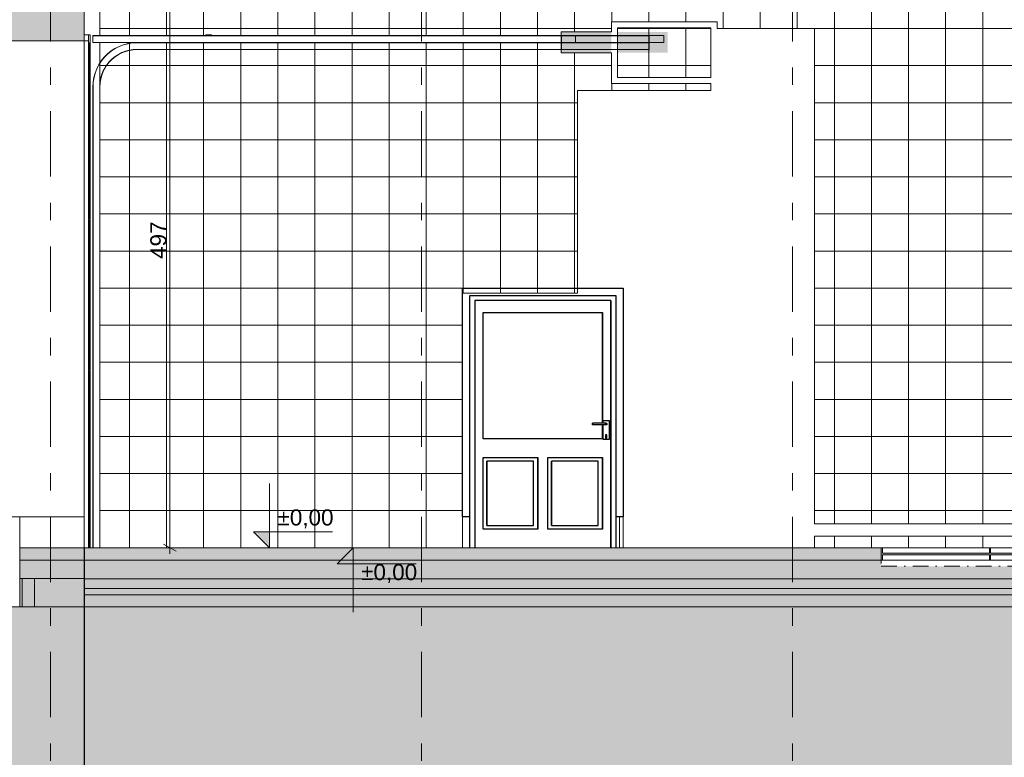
# Model space of a CAD drawing. Header units: centimetres. Extents: x -396 to 14490, y -515 to 1122.
# Tile 55 of 73: x 10603 to 11399, y -148 to 449. Entities that reach past the tile are written whole.
import ezdxf
from ezdxf.enums import TextEntityAlignment as Align

# ---------------------------------------------------------------- set-up
doc = ezdxf.new("R2010")
doc.units = ezdxf.units.CM
doc.header["$MEASUREMENT"] = 0
for name, pattern in [('DASHDOT', [25.4, 12.7, -6.35, 0, -6.35]), ('Przerywana (2)', [48, 24, -24]), ('Przerywana podwójnie', [109.361107, 52.916665, -21.166666, 14.111111, -21.166666]), ('Wipeout_Contour', [100, 0, -100])]:
    doc.linetypes.add(name, pattern=pattern)
for name, color, linetype, lineweight in [('0_Nr_pióra__11', 7, 'Continuous', 0), ('0_Nr_pióra__12', 7, 'Continuous', 13), ('0_Nr_pióra__13', 7, 'Continuous', 25), ('0_Nr_pióra__21', 7, 'Continuous', 20), ('0_Nr_pióra__23', 7, 'Continuous', 20), ('0_Nr_pióra__93', 9, 'Continuous', 20), ('131-Z Drogi_Nr_pióra__29', 7, 'Continuous', 20), ('299-A Wymiary Opisy_Nr_pióra__11', 7, 'Continuous', 0), ('320 - W Umeblowanie_Nr_pióra__4', 7, 'Continuous', 20), ('410-K Osie główne_Nr_pióra__11', 7, 'Continuous', 0), ('420-K Ściany_Nr_pióra__13', 7, 'Continuous', 25), ('420-K Ściany_Nr_pióra__27', 7, 'Continuous', 20), ('420-K Ściany_Nr_pióra__47', 7, 'Continuous', 20), ('420-K Ściany_Nr_pióra__7', 7, 'Continuous', 20), ('450-K Belki_Nr_pióra__19', 255, 'Continuous', 30), ('460 - Stropy_Nr_pióra__11', 7, 'Continuous', 0), ('460 - Stropy_Nr_pióra__29', 7, 'Continuous', 20), ('460 - Stropy_Nr_pióra__69', 7, 'Continuous', 20), ('460 - Stropy_Nr_pióra__9', 7, 'Continuous', 20), ('Nowe_199-Z Wymiary i opisy_Nr_pióra__135', 5, 'Continuous', 20), ('Nowe_Drzwi Archicad_Nr_pióra__135', 5, 'Continuous', 13), ('Rozbiórka_Drzwi Archicad_Nr_pióra__135', 5, 'Continuous', 25)]:
    doc.layers.add(name, color=color, linetype=linetype, lineweight=lineweight)
for name, color, linetype, lineweight, true_color in [('0_Nr_pióra__83', 7, 'Continuous', 20, 0xe4d7b4), ('420-K Ściany_Nr_pióra__87', 7, 'Continuous', 20, 0xbfe1b7), ('460 - Stropy_Nr_pióra__49', 7, 'Continuous', 20, 0xcfd8da)]:
    doc.layers.add(name, color=color, linetype=linetype, lineweight=lineweight, true_color=true_color)
for name, color, linetype in [('131-Z Drogi', 7, 'Continuous'), ('299-A Wymiary Opisy', 7, 'Continuous'), ('320 - W Umeblowanie', 7, 'Continuous'), ('410-K Osie główne', 7, 'Continuous'), ('420-K Ściany', 7, 'Continuous'), ('460 - Stropy', 7, 'Continuous'), ('Nowe_Drzwi Archicad', 7, 'Continuous'), ('Rozbiórka_Drzwi Archicad', 7, 'Continuous')]:
    doc.layers.add(name, color=color, linetype=linetype)
doc.styles.add('STYL_AUTOMATYCZNY_1', font='arial.ttf')
doc.styles.add('STYL_AUTOMATYCZNY_2', font='arial.ttf')
doc.dimstyles.new('STYL_AUTOMATYCZNY__2', dxfattribs={"dimtxt": 13, "dimasz": 7.6, "dimexe": 0.18, "dimexo": 0.0625, "dimgap": 0, "dimtad": 1, "dimdec": 0, "dimzin": 0, "dimdsep": 46, "dimtxsty": 'STYL_AUTOMATYCZNY_1', "dimblk": 'ARROWHEAD_2', "dimblk1": 'ARROWHEAD_2', "dimblk2": 'ARROWHEAD_2', "dimcen": 0.09, "dimclrd": 7, "dimclre": 7, "dimclrt": 7, "dimadec": 0, "dimazin": 0, "dimtfac": 1, "dimtdec": 4, "dimtmove": 0, "dimatfit": 3, "dimfxl": 0, "dimtolj": 1, "dimtzin": 0, "dimarcsym": 0})
doc.dimstyles.new('STYL_AUTOMATYCZNY__3', dxfattribs={"dimtxt": 0.18, "dimasz": 14.592, "dimexe": 0.18, "dimexo": 0.0625, "dimgap": 0, "dimtad": 0, "dimtih": 1, "dimtoh": 1, "dimdec": 4, "dimzin": 0, "dimdsep": 46, "dimcen": 0.09, "dimadec": 0, "dimazin": 0, "dimtfac": 1, "dimtdec": 4, "dimtmove": 0, "dimatfit": 3, "dimldrblk": 'ARROWHEAD_5', "dimfxl": 0, "dimtolj": 1, "dimtzin": 0, "dimarcsym": 0})
pattern_1 = [(0, (13661.33, 21.874), (0, 30), []), (90, (13661.33, 21.874), (-30, 0), [])]

# ---------------------------------------------------------------- blocks, each defined once
blk = doc.blocks.new('ElemPrzekroju_95_2', base_point=(13661.33, 21.87))
at = {"layer": '420-K Ściany', "linetype": 'Continuous', "lineweight": 0, "true_color": 0x000000}
blk.add_hatch(color=18, dxfattribs=at).paths.add_polyline_path([(10591.68, 491.87), (10591.68, 431.87), (10654.68, 431.87), (10654.68, 491.87)])
at = {"layer": '420-K Ściany_Nr_pióra__27', "color": 7, "linetype": 'Continuous', "lineweight": 20}
for p, q in [((10591.68, 491.87), (10591.68, 431.87)), ((10592.13, 491.87), (10591.68, 491.87))]:
    blk.add_line(p, q, dxfattribs=at)
at = {"layer": '420-K Ściany_Nr_pióra__27', "color": 7, "linetype": 'Continuous', "lineweight": 20, "flags": 128}
blk.add_lwpolyline([(10654.68, 491.87), (10654.68, 436.87), (10654.68, 431.87)], dxfattribs=at)
blk = doc.blocks.new('ElemPrzekroju_97_2', base_point=(13661.33, 21.87))
at = {"layer": '420-K Ściany', "linetype": 'Continuous', "lineweight": 0, "true_color": 0x000000}
for points in [[(10602.63, -3.13), (10602.63, -138.13), (10604.63, -138.13), (10604.63, -3.13)], [(10614.63, -3.13), (10604.63, -3.13), (10604.63, -138.13), (10614.63, -138.13)], [(10614.68, -3.13), (10614.63, -3.13), (10614.63, -138.13), (10614.68, -138.13), (10614.68, -3.18)], [(10654.68, -3.18), (10614.68, -3.18), (10614.68, -138.13), (10654.68, -138.13)]]:
    blk.add_hatch(color=18, dxfattribs=at).paths.add_polyline_path(points)
at = {"layer": '420-K Ściany_Nr_pióra__27', "color": 7, "linetype": 'Przerywana (2)', "lineweight": 20}
blk.add_line((10614.63, -3.13), (10614.63, -138.13), dxfattribs=at)
at = {"layer": '420-K Ściany_Nr_pióra__27', "color": 7, "linetype": 'Continuous', "lineweight": 20}
for p, q in [((10654.68, -31.18), (10654.68, -138.13)), ((10654.68, -138.13), (10614.68, -138.13))]:
    blk.add_line(p, q, dxfattribs=at)
at = {"layer": '420-K Ściany_Nr_pióra__27', "color": 7, "linetype": 'Continuous', "lineweight": 20, "flags": 128}
blk.add_lwpolyline([(10654.68, -3.18), (10654.68, -11.18), (10654.68, -16.18), (10654.68, -31.18)], dxfattribs=at)
at = {"layer": '420-K Ściany_Nr_pióra__47', "color": 7, "linetype": 'Continuous', "lineweight": 20}
for p, q in [((10604.63, -3.13), (10604.63, -138.13)), ((10602.63, -78.13), (10602.63, -138.13))]:
    blk.add_line(p, q, dxfattribs=at)
at = {"layer": '420-K Ściany_Nr_pióra__47', "color": 7, "linetype": 'Continuous', "lineweight": 20, "flags": 128}
blk.add_lwpolyline([(10614.63, -138.13), (10604.63, -138.13), (10602.63, -138.13)], dxfattribs=at)
at = {"layer": '420-K Ściany_Nr_pióra__7', "color": 7, "linetype": 'Continuous', "lineweight": 20}
blk.add_line((10614.68, -138.13), (10614.63, -138.13), dxfattribs=at)
at = {"layer": '420-K Ściany_Nr_pióra__7', "color": 7, "linetype": 'Continuous', "lineweight": 20, "flags": 128}
blk.add_lwpolyline([(10614.68, -3.13), (10614.68, -3.18), (10614.68, -138.13)], dxfattribs=at)
blk = doc.blocks.new('ElemPrzekroju_98_2', base_point=(13661.33, 21.87))
at = {"layer": '420-K Ściany_Nr_pióra__87', "color": 9, "linetype": 'Continuous', "lineweight": 20, "true_color": 0xbfe1b7}
blk.add_line((10947.12, -138.13), (10654.68, -138.13), dxfattribs=at)
blk = doc.blocks.new('ElemPrzekroju_100_2', base_point=(13661.33, 21.87))
at = {"layer": '0_Nr_pióra__23', "color": 7, "linetype": 'Continuous', "lineweight": 20, "flags": 128}
blk.add_lwpolyline([(10602.63, -3.13), (10604.63, -3.13), (10614.63, -3.13), (10614.68, -3.13), (10654.68, -3.13)], dxfattribs=at)
at = {"layer": '0_Nr_pióra__83', "color": 254, "linetype": 'Continuous', "lineweight": 20, "true_color": 0xe4d7b4}
blk.add_line((10602.63, 21.87), (10602.63, 46.87), dxfattribs=at)
blk = doc.blocks.new('ElemPrzekroju_101_2', base_point=(13661.33, 21.87))
at = {"layer": '131-Z Drogi_Nr_pióra__29', "color": 7, "linetype": 'Continuous', "lineweight": 20, "flags": 128}
blk.add_lwpolyline([(10602.63, 21.87), (10602.63, 11.87), (10602.63, 11.82), (10602.63, -3.13), (10602.63, -78.13)], dxfattribs=at)
blk = doc.blocks.new('ElemPrzekroju_102_2', base_point=(13661.33, 21.87))
at = {"layer": '460 - Stropy', "linetype": 'Continuous', "lineweight": 0, "true_color": 0x000000}
for points in [[(10602.63, 21.87), (10602.63, 11.87), (11299.24, 11.87), (11299.24, 21.87)], [(11299.24, 11.87), (10602.63, 11.87), (10602.63, 11.82), (11299.24, 11.82)], [(10602.63, -3.13), (10614.68, -3.13), (10614.68, -3.18), (10654.68, -3.18), (13601.85, -3.18), (13641.85, -3.18), (13641.85, -3.13), (13653.9, -3.13), (13653.9, 11.82), (13399.24, 11.82), (13399.24, 6.87), (11299.24, 6.87), (11299.24, 11.82), (10602.63, 11.82)], [(10654.68, -11.18), (13601.85, -11.18), (13601.85, -3.18), (10654.68, -3.18)], [(10654.68, -16.18), (13601.85, -16.18), (13601.85, -11.18), (10654.68, -11.18)], [(10654.68, -31.18), (13601.85, -31.18), (13601.85, -16.18), (10654.68, -16.18)]]:
    blk.add_hatch(color=18, dxfattribs=at).paths.add_polyline_path(points)
at = {"layer": '460 - Stropy_Nr_pióra__29', "color": 7, "linetype": 'Przerywana (2)', "lineweight": 20}
blk.add_line((11299.24, 11.87), (10602.63, 11.87), dxfattribs=at)
at = {"layer": '460 - Stropy_Nr_pióra__29', "color": 7, "linetype": 'Continuous', "lineweight": 20}
blk.add_line((13601.85, -3.18), (10654.68, -3.18), dxfattribs=at)
at = {"layer": '460 - Stropy_Nr_pióra__49', "color": 254, "linetype": 'Continuous', "lineweight": 20, "true_color": 0xcfd8da}
blk.add_line((13601.85, -31.18), (10654.68, -31.18), dxfattribs=at)
at = {"layer": '460 - Stropy_Nr_pióra__69', "color": 7, "linetype": 'Continuous', "lineweight": 20}
for p, q in [((10659.18, 21.87), (10602.63, 21.87)), ((11299.24, 21.87), (10659.19, 21.87)), ((13601.85, -11.18), (10654.68, -11.18)), ((13601.85, -16.18), (10654.68, -16.18))]:
    blk.add_line(p, q, dxfattribs=at)
at = {"layer": '460 - Stropy_Nr_pióra__9', "color": 7, "linetype": 'Continuous', "lineweight": 20}
blk.add_line((11299.24, 11.82), (10602.63, 11.82), dxfattribs=at)
blk = doc.blocks.new('ElemPrzekroju_159_2', base_point=(13661.33, 21.87))
at = {"layer": '0_Nr_pióra__23', "color": 7, "linetype": 'Continuous', "lineweight": 20}
blk.add_line((10654.68, 431.87), (10591.68, 431.87), dxfattribs=at)
at = {"layer": '0_Nr_pióra__83', "color": 254, "linetype": 'Continuous', "lineweight": 20, "true_color": 0xe4d7b4}
for p, q in [((10591.68, 46.87), (10591.68, 431.87)), ((10602.63, 46.87), (10591.68, 46.87)), ((10654.68, 46.87), (10602.63, 46.87))]:
    blk.add_line(p, q, dxfattribs=at)
blk = doc.blocks.new('ElemPrzekroju_160_2', base_point=(13661.33, 21.87))
at = {"layer": '0_Nr_pióra__11', "color": 7, "linetype": 'DASHDOT', "lineweight": 0}
blk.add_line((11299.24, 6.87), (13399.24, 6.87), dxfattribs=at)
at = {"layer": '0_Nr_pióra__11', "color": 7, "linetype": 'DASHDOT', "lineweight": 0, "flags": 128}
blk.add_lwpolyline([(11299.24, 21.87), (11299.24, 11.87), (11299.24, 11.82), (11299.24, 6.87)], dxfattribs=at)
blk = doc.blocks.new('ElemPrzekroju_161_2', base_point=(13661.33, 21.87))
at = {"layer": '460 - Stropy', "linetype": 'Continuous', "lineweight": 0, "true_color": 0x000000}
for points in [[(11300.24, 11.87), (11300.24, 21.87), (11299.24, 21.87), (11299.24, 11.87)], [(11386.7, 16.24), (11386.7, 17.51), (11300.24, 17.51), (11300.24, 16.24)], [(11386.7, 11.87), (11387.7, 11.87), (11387.7, 21.87), (11386.7, 21.87)], [(11474.15, 16.24), (11474.15, 17.51), (11387.7, 17.51), (11387.7, 16.24)]]:
    blk.add_hatch(color=18, dxfattribs=at).paths.add_polyline_path(points)
at = {"layer": '460 - Stropy_Nr_pióra__11', "color": 7, "linetype": 'Continuous', "lineweight": 0}
for p, q in [((11300.24, 21.87), (11299.24, 21.87)), ((11300.24, 21.87), (11386.7, 21.87)), ((11300.24, 21.87), (11300.24, 17.51)), ((11386.7, 17.51), (11300.24, 17.51)), ((11300.24, 16.24), (11300.24, 11.87)), ((11386.7, 16.24), (11300.24, 16.24)), ((11386.7, 21.87), (11386.7, 17.51)), ((11387.7, 21.87), (11386.7, 21.87)), ((11386.7, 16.24), (11386.7, 11.87)), ((11387.7, 21.87), (11474.15, 21.87)), ((11387.7, 21.87), (11387.7, 17.51)), ((11474.15, 17.51), (11387.7, 17.51)), ((11387.7, 16.24), (11387.7, 11.87)), ((11474.15, 16.24), (11387.7, 16.24)), ((11300.24, 11.87), (11299.24, 11.87)), ((11300.24, 11.87), (11386.7, 11.87)), ((11387.7, 11.87), (11386.7, 11.87)), ((11387.7, 11.87), (11474.15, 11.87))]:
    blk.add_line(p, q, dxfattribs=at)
blk = doc.blocks.new('ElemPrzekroju_185_2', base_point=(13661.33, 21.87))
at = {"layer": '420-K Ściany_Nr_pióra__87', "color": 9, "linetype": 'Continuous', "lineweight": 20, "true_color": 0xbfe1b7}
blk.add_line((13601.85, -138.13), (11351.56, -138.13), dxfattribs=at)
blk = doc.blocks.new('ElemPrzekroju_186_2', base_point=(13661.33, 21.87))
at = {"layer": '420-K Ściany_Nr_pióra__87', "color": 9, "linetype": 'Continuous', "lineweight": 20, "true_color": 0xbfe1b7}
blk.add_line((11351.56, -138.13), (10947.12, -138.13), dxfattribs=at)
blk = doc.blocks.new('ElemPrzekroju_187_2', base_point=(13661.33, 21.87))
at = {"layer": '0_Nr_pióra__83', "color": 254, "linetype": 'Continuous', "lineweight": 20, "true_color": 0xe4d7b4}
for p, q in [((10960.63, 21.87), (10960.63, 46.87)), ((11090.59, 21.87), (11090.59, 46.87)), ((11090.63, 46.87), (11090.63, 21.87))]:
    blk.add_line(p, q, dxfattribs=at)
blk = doc.blocks.new('ElemPrzekroju_231_2', base_point=(13661.33, 21.87))
at = {"layer": '420-K Ściany_Nr_pióra__13', "color": 7, "linetype": 'Continuous', "lineweight": 25}
for p, q in [((10485.5, 46.87), (10488.34, 46.87)), ((10481.5, -138.13), (10602.63, -138.13))]:
    blk.add_line(p, q, dxfattribs=at)
blk = doc.blocks.new('ElemPrzekroju_249_2', base_point=(13661.33, 21.87))
at = {"layer": 'Nowe_Drzwi Archicad_Nr_pióra__135', "linetype": 'Continuous', "lineweight": 0, "true_color": 0x00003f}
for points in [[(10659.19, 425.53), (10659.18, 425.53), (10659.18, 291.82), (10659.19, 291.82)], [(10659.19, 287.28), (10659.19, 291.82), (10659.18, 291.82), (10659.18, 287.28)], [(10659.19, 286.77), (10659.18, 286.77), (10659.18, 281.73), (10659.19, 281.73)], [(10659.19, 281.73), (10659.18, 281.73), (10659.18, 170.22), (10659.19, 170.22)], [(10659.19, 165.68), (10659.19, 170.22), (10659.18, 170.22), (10659.18, 165.68)], [(10659.19, 165.17), (10659.18, 165.17), (10659.18, 160.63), (10659.19, 160.63)], [(10659.19, 160.63), (10659.18, 160.63), (10659.18, 26.92), (10659.19, 26.92)], [(10659.19, 21.87), (10659.19, 26.92), (10659.18, 26.92), (10659.18, 21.87)]]:
    blk.add_hatch(color=178, dxfattribs=at).paths.add_polyline_path(points)
at = {"layer": 'Nowe_Drzwi Archicad_Nr_pióra__135', "color": 5, "linetype": 'Continuous', "lineweight": 20}
for p, q in [((10690.06, 429.79), (10693.75, 430.37)), ((10690.09, 429.63), (10693.76, 430.21)), ((10693.75, 430.37), (10697.64, 430.57)), ((10693.76, 430.21), (10697.65, 430.42)), ((10753.23, 436.67), (10753.23, 436.87)), ((10753.23, 436.87), (10757.73, 436.87)), ((10753.23, 436.27), (10753.23, 436.67)), ((10753.23, 436.67), (10757.73, 436.67)), ((10757.73, 436.67), (10757.73, 436.87)), ((10757.73, 436.27), (10757.73, 436.67)), ((11123.48, 436.27), (11123.48, 430.57)), ((10659.18, 425.53), (10659.18, 425.53)), ((10659.19, 425.53), (10659.19, 425.53)), ((10673.6, 421.4), (10676.5, 423.75)), ((10673.7, 421.28), (10676.59, 423.62)), ((10676.5, 423.75), (10679.63, 425.78)), ((10676.59, 423.62), (10679.71, 425.65)), ((10679.63, 425.78), (10682.96, 427.48)), ((10679.71, 425.65), (10683.03, 427.33)), ((10682.41, 420.98), (10685.22, 422.41)), ((10682.49, 420.84), (10685.28, 422.27)), ((10682.96, 427.48), (10686.45, 428.82)), ((10683.03, 427.33), (10686.5, 428.67)), ((10685.22, 422.41), (10688.16, 423.54)), ((10685.28, 422.27), (10688.21, 423.39)), ((10686.45, 428.82), (10690.06, 429.79)), ((10686.5, 428.67), (10690.09, 429.63)), ((10688.16, 423.54), (10691.21, 424.36)), ((10688.21, 423.39), (10691.25, 424.2)), ((10691.21, 424.36), (10694.33, 424.85)), ((10691.25, 424.2), (10694.34, 424.69)), ((10694.33, 424.85), (10697.79, 425.03)), ((10694.34, 424.69), (10697.79, 424.87)), ((10697.79, 425.03), (11111.48, 425.03)), ((10697.79, 424.87), (11111.48, 424.87)), ((11111.48, 425.03), (11111.48, 424.87)), ((10666.57, 412.72), (10668.6, 415.85)), ((10666.71, 412.64), (10668.73, 415.76)), ((10668.6, 415.85), (10670.96, 418.76)), ((10668.73, 415.76), (10671.07, 418.65)), ((10670.96, 418.76), (10673.6, 421.4)), ((10671.07, 418.65), (10673.7, 421.28)), ((10673.09, 412.59), (10675.08, 415.04)), ((10673.22, 412.5), (10675.2, 414.94)), ((10675.08, 415.04), (10677.31, 417.27)), ((10675.2, 414.94), (10677.42, 417.16)), ((10677.31, 417.27), (10679.76, 419.26)), ((10677.42, 417.16), (10679.86, 419.13)), ((10679.76, 419.26), (10682.41, 420.98)), ((10679.86, 419.13), (10682.49, 420.84)), ((10663.53, 405.9), (10664.87, 409.39)), ((10663.69, 405.85), (10665.02, 409.33)), ((10664.87, 409.39), (10666.57, 412.72)), ((10665.02, 409.33), (10666.71, 412.64)), ((10668.81, 404.19), (10669.94, 407.13)), ((10668.96, 404.14), (10670.09, 407.07)), ((10669.94, 407.13), (10671.37, 409.95)), ((10670.09, 407.07), (10671.51, 409.87)), ((10671.37, 409.95), (10673.09, 412.59)), ((10671.51, 409.87), (10673.22, 412.5)), ((10661.78, 394.71), (10661.98, 398.6)), ((10661.94, 394.7), (10662.14, 398.59)), ((10661.98, 398.6), (10662.57, 402.29)), ((10662.14, 398.59), (10662.72, 402.26)), ((10662.57, 402.29), (10663.53, 405.9)), ((10662.72, 402.26), (10663.69, 405.85)), ((10667.5, 398.02), (10668, 401.14)), ((10667.66, 398.01), (10668.15, 401.11)), ((10668, 401.14), (10668.81, 404.19)), ((10668.15, 401.11), (10668.96, 404.14)), ((10661.78, 21.87), (10661.78, 394.71)), ((10661.94, 21.87), (10661.94, 394.7)), ((10667.32, 394.56), (10667.5, 398.02)), ((10667.32, 21.87), (10667.32, 394.56)), ((10667.48, 394.56), (10667.66, 398.01)), ((10667.48, 21.87), (10667.48, 394.56)), ((10659.18, 291.82), (10659.18, 291.82)), ((10659.19, 287.28), (10659.18, 287.28)), ((10659.19, 286.77), (10659.18, 286.77)), ((10659.19, 291.82), (10659.19, 291.82)), ((10659.19, 165.68), (10659.18, 165.68)), ((10659.19, 165.17), (10659.18, 165.17)), ((10659.18, 160.63), (10659.18, 160.63)), ((10659.19, 160.63), (10659.19, 160.63)), ((10659.18, 26.92), (10659.18, 26.92)), ((10659.19, 26.92), (10659.19, 26.92)), ((10659.19, 21.87), (10659.18, 21.87))]:
    blk.add_line(p, q, dxfattribs=at)
at = {"layer": 'Nowe_Drzwi Archicad_Nr_pióra__135', "color": 5, "linetype": 'Continuous', "lineweight": 13}
for p, q in [((10659.18, 425.53), (10659.18, 291.82)), ((10659.19, 425.53), (10659.19, 291.82)), ((10659.18, 281.73), (10659.18, 170.22)), ((10659.19, 281.73), (10659.19, 170.22)), ((10659.18, 160.63), (10659.18, 26.92)), ((10659.19, 160.63), (10659.19, 26.92))]:
    blk.add_line(p, q, dxfattribs=at)
at = {"layer": 'Nowe_Drzwi Archicad_Nr_pióra__135', "color": 5, "linetype": 'Continuous', "lineweight": 20, "flags": 128}
for points in [[(10659.18, 286.77), (10659.18, 281.73), (10659.18, 170.22), (10659.18, 165.68)], [(10659.19, 286.77), (10659.19, 281.73), (10659.19, 170.22), (10659.19, 165.68)], [(10659.19, 281.73), (10659.19, 281.73), (10659.18, 281.73), (10659.18, 281.73)], [(10659.19, 170.22), (10659.19, 170.22), (10659.18, 170.22), (10659.18, 170.22)], [(10659.18, 165.17), (10659.18, 160.63), (10659.18, 26.92), (10659.18, 21.87)], [(10659.19, 165.17), (10659.19, 160.63), (10659.19, 26.92), (10659.19, 21.87)]]:
    blk.add_lwpolyline(points, dxfattribs=at)
at = {"color": 254, "linetype": 'Wipeout_Contour', "lineweight": 0, "ltscale": 85322.454981}
blk.add_wipeout([(10654.68, 431.87), (10658.18, 431.87), (10658.18, 432.03), (10654.84, 432.03), (10654.84, 436.72), (10658.18, 436.72), (10658.18, 436.87), (10654.68, 436.87)], dxfattribs=at).dxf.layer = 'Nowe_Drzwi Archicad'
at = {"color": 254, "linetype": 'Wipeout_Contour', "lineweight": 0, "ltscale": 44480.034813}
blk.add_wipeout([(11111.48, 436.27), (11111.48, 430.57), (11111.64, 430.57), (11111.64, 436.27)], dxfattribs=at).dxf.layer = 'Nowe_Drzwi Archicad'
at = {"layer": 'Nowe_Drzwi Archicad_Nr_pióra__135', "linetype": 'Continuous', "lineweight": 0, "true_color": 0x00003f}
blk.add_hatch(color=178, dxfattribs=at).paths.add_polyline_path([(10659.19, 430.57), (10659.18, 430.57), (10659.18, 425.53), (10659.19, 425.53)])
at = {"layer": 'Nowe_Drzwi Archicad_Nr_pióra__135', "color": 5, "linetype": 'Continuous', "lineweight": 20}
for p, q in [((10658.18, 436.87), (10654.68, 436.87)), ((10654.68, 21.87), (10654.68, 431.87)), ((10658.18, 431.87), (10654.68, 431.87)), ((10654.84, 436.72), (10654.84, 432.03)), ((10658.18, 436.72), (10654.84, 436.72)), ((10658.18, 432.03), (10654.84, 432.03)), ((10659.68, 436.87), (10658.18, 436.87)), ((10658.18, 436.87), (10658.18, 436.72)), ((10658.18, 432.03), (10658.18, 436.72)), ((10658.18, 432.03), (10658.18, 431.87)), ((10658.18, 21.87), (10658.18, 431.87)), ((10659.19, 430.57), (10659.18, 430.57)), ((10659.68, 21.87), (10659.68, 436.87)), ((10661.78, 436.27), (10661.78, 436.12)), ((11111.48, 436.27), (10661.78, 436.27)), ((10661.78, 436.12), (10661.78, 430.73)), ((11111.48, 436.12), (10661.78, 436.12)), ((10661.78, 430.73), (10661.78, 430.57)), ((11111.48, 430.73), (10661.78, 430.73)), ((10697.64, 430.57), (10661.78, 430.57)), ((10697.64, 430.57), (11111.48, 430.57)), ((10697.65, 430.42), (11111.48, 430.42)), ((11111.48, 436.27), (11111.48, 430.57)), ((11111.64, 436.27), (11111.48, 436.27)), ((11111.48, 430.57), (11111.48, 430.42)), ((11111.64, 430.57), (11111.48, 430.57)), ((11111.48, 430.42), (11111.48, 425.03)), ((11123.48, 436.27), (11111.64, 436.27)), ((11111.64, 436.27), (11111.64, 430.57)), ((11123.48, 430.57), (11111.64, 430.57))]:
    blk.add_line(p, q, dxfattribs=at)
at = {"layer": 'Nowe_Drzwi Archicad_Nr_pióra__135', "color": 5, "linetype": 'Continuous', "lineweight": 20, "flags": 128}
for points in [[(10659.18, 430.57), (10659.18, 425.53), (10659.18, 291.82), (10659.18, 287.28)], [(10659.19, 430.57), (10659.19, 425.53), (10659.19, 291.82), (10659.19, 287.28)]]:
    blk.add_lwpolyline(points, dxfattribs=at)
blk = doc.blocks.new('ElemPrzekroju_280_2', base_point=(13661.33, 21.87))
at = {"layer": '320 - W Umeblowanie_Nr_pióra__4', "color": 7, "linetype": 'Continuous', "lineweight": 20}
blk.add_line((11087.52, 21.87), (11087.52, 46.87), dxfattribs=at)
blk = doc.blocks.new('ElemPrzekroju_281_2', base_point=(13661.33, 21.87))
at = {"layer": 'Rozbiórka_Drzwi Archicad_Nr_pióra__135', "color": 5, "linetype": 'Continuous', "lineweight": 25}
for p, q in [((10960.63, 231.87), (11090.63, 231.87)), ((10960.63, 46.87), (10960.63, 231.87)), ((11090.63, 231.87), (11090.63, 46.87)), ((10966.63, 46.87), (10966.63, 225.87)), ((10966.63, 225.87), (11084.63, 225.87)), ((11084.63, 225.87), (11084.63, 46.87)), ((10966.63, 46.87), (10960.63, 46.87)), ((11084.63, 46.87), (11084.62, 46.87)), ((11090.63, 46.87), (11084.63, 46.87))]:
    blk.add_line(p, q, dxfattribs=at)
blk = doc.blocks.new('ElemPrzekroju_282_2', base_point=(13661.33, 21.87))
at = {"layer": 'Nowe_Drzwi Archicad_Nr_pióra__135', "color": 5, "linetype": 'Continuous', "lineweight": 25}
for p, q in [((11084.62, 225.87), (11084.62, 221.87)), ((10970.62, 221.87), (10970.62, 21.87)), ((11080.62, 221.87), (10970.62, 221.87)), ((11080.61, 221.87), (11080.61, 21.87)), ((11080.62, 21.87), (11080.62, 221.87)), ((11084.62, 221.87), (11084.62, 46.87)), ((10977.41, 109.87), (10977.41, 212.07)), ((10977.41, 212.07), (11073.81, 212.07)), ((11073.8, 122.57), (11073.8, 212.07)), ((11073.8, 122.57), (11073.8, 212.07)), ((11073.8, 212.07), (11073.8, 122.57)), ((11073.81, 212.07), (11073.81, 122.57)), ((11065.79, 122.56), (11065.79, 122.57)), ((11065.81, 122.57), (11065.79, 122.57)), ((11065.8, 122.52), (11065.79, 122.56)), ((11065.79, 122.46), (11065.79, 122.37)), ((11065.79, 122.37), (11065.79, 122.26)), ((11065.79, 122.26), (11065.79, 122.14)), ((11065.79, 122.14), (11065.79, 122.01)), ((11065.79, 122.01), (11065.79, 121.87)), ((11065.79, 121.87), (11065.79, 121.74)), ((11065.79, 121.74), (11065.79, 121.61)), ((11065.79, 121.61), (11065.79, 121.48)), ((11065.79, 121.48), (11065.79, 121.38)), ((11065.79, 121.38), (11065.79, 121.29)), ((11065.79, 121.19), (11065.8, 121.23)), ((11065.79, 121.17), (11065.79, 121.19)), ((11065.81, 121.17), (11065.79, 121.17)), ((11065.8, 122.46), (11065.8, 122.52)), ((11065.8, 122.37), (11065.8, 122.46)), ((11065.8, 122.26), (11065.8, 122.37)), ((11065.8, 122.14), (11065.8, 122.26)), ((11065.8, 122.01), (11065.8, 122.14)), ((11065.8, 121.87), (11065.8, 122.01)), ((11065.8, 121.74), (11065.8, 121.87)), ((11065.8, 121.61), (11065.8, 121.74)), ((11065.8, 121.48), (11065.8, 121.61)), ((11065.8, 121.38), (11065.8, 121.48)), ((11065.8, 121.29), (11065.8, 121.38)), ((11065.8, 121.23), (11065.8, 121.29)), ((11065.81, 122.57), (11065.81, 122.56)), ((11074.91, 122.57), (11065.81, 122.57)), ((11065.81, 122.56), (11065.81, 122.52)), ((11065.81, 122.52), (11065.81, 122.46)), ((11065.81, 122.46), (11065.81, 122.37)), ((11065.81, 122.37), (11065.81, 122.46)), ((11065.81, 122.37), (11065.81, 122.26)), ((11065.81, 122.26), (11065.81, 122.37)), ((11065.81, 122.26), (11065.81, 122.14)), ((11065.81, 122.14), (11065.81, 122.26)), ((11065.81, 122.14), (11065.81, 122.01)), ((11065.81, 122.01), (11065.81, 122.14)), ((11065.81, 122.01), (11065.81, 121.87)), ((11065.81, 121.87), (11065.81, 122.01)), ((11065.81, 121.87), (11065.81, 121.74)), ((11065.81, 121.74), (11065.81, 121.87)), ((11065.81, 121.74), (11065.81, 121.61)), ((11065.81, 121.61), (11065.81, 121.74)), ((11065.81, 121.61), (11065.81, 121.48)), ((11065.81, 121.48), (11065.81, 121.61)), ((11065.81, 121.48), (11065.81, 121.38)), ((11065.81, 121.38), (11065.81, 121.48)), ((11065.81, 121.38), (11065.81, 121.29)), ((11065.81, 121.29), (11065.81, 121.38)), ((11065.81, 121.29), (11065.81, 121.23)), ((11065.81, 121.23), (11065.81, 121.19)), ((11065.81, 121.19), (11065.81, 121.17)), ((11074.91, 121.17), (11065.81, 121.17)), ((11073.8, 109.87), (11073.8, 121.17)), ((11073.8, 109.87), (11073.8, 121.17)), ((11073.8, 121.17), (11073.8, 109.87)), ((11073.81, 121.17), (11073.81, 109.87)), ((11074.31, 122.57), (11074.31, 124.87)), ((11074.31, 124.87), (11079.31, 124.87)), ((11074.31, 109.37), (11074.31, 121.17)), ((11075.86, 122.57), (11074.91, 122.57)), ((11075.86, 121.17), (11074.91, 121.17)), ((11076.56, 122.57), (11075.86, 122.57)), ((11076.56, 121.17), (11075.86, 121.17)), ((11076.06, 122.46), (11076.12, 122.37)), ((11076.12, 121.38), (11076.06, 121.29)), ((11076.12, 122.37), (11076.17, 122.26)), ((11076.17, 121.48), (11076.12, 121.38)), ((11076.17, 122.26), (11076.2, 122.14)), ((11076.2, 121.61), (11076.17, 121.48)), ((11076.2, 122.14), (11076.22, 122.01)), ((11076.22, 121.74), (11076.2, 121.61)), ((11076.22, 122.01), (11076.23, 121.87)), ((11076.23, 121.87), (11076.22, 121.74)), ((11076.81, 122.57), (11076.56, 122.57)), ((11076.81, 121.17), (11076.56, 121.17)), ((11076.81, 122.57), (11076.95, 122.56)), ((11076.95, 121.19), (11076.81, 121.17)), ((11076.91, 122.46), (11077, 122.37)), ((11077, 121.38), (11076.91, 121.29)), ((11076.95, 122.56), (11077.08, 122.52)), ((11077.08, 121.23), (11076.95, 121.19)), ((11077, 122.37), (11077.08, 122.26)), ((11077.08, 121.48), (11077, 121.38)), ((11077.08, 122.52), (11077.2, 122.46)), ((11077.08, 122.26), (11077.14, 122.14)), ((11077.14, 121.61), (11077.08, 121.48)), ((11077.2, 121.29), (11077.08, 121.23)), ((11077.14, 122.14), (11077.17, 122.01)), ((11077.17, 121.74), (11077.14, 121.61)), ((11077.17, 122.01), (11077.19, 121.87)), ((11077.19, 121.87), (11077.17, 121.74)), ((11077.2, 122.46), (11077.31, 122.37)), ((11077.31, 121.38), (11077.2, 121.29)), ((11077.31, 122.37), (11077.39, 122.26)), ((11077.39, 121.48), (11077.31, 121.38)), ((11077.39, 122.26), (11077.46, 122.14)), ((11077.46, 121.61), (11077.39, 121.48)), ((11077.46, 122.14), (11077.5, 122.01)), ((11077.5, 121.74), (11077.46, 121.61)), ((11077.5, 122.01), (11077.51, 121.87)), ((11077.51, 121.87), (11077.5, 121.74)), ((11079.31, 124.87), (11079.31, 109.37)), ((11077.41, 113.17), (11076.21, 113.17)), ((11076.21, 113.17), (11076.21, 110.57)), ((11077.41, 110.57), (11077.41, 113.17)), ((11073.81, 109.87), (10977.41, 109.87)), ((11079.31, 109.37), (11074.31, 109.37)), ((11076.21, 110.57), (11077.41, 110.57)), ((10977.41, 94.87), (11021.61, 94.87)), ((10977.41, 36.87), (10977.41, 94.87)), ((10980.4, 39.87), (10980.4, 91.87)), ((11018.01, 91.87), (10980.41, 91.87)), ((10980.41, 91.87), (10980.41, 39.87)), ((11018.01, 39.87), (11018.01, 91.87)), ((11021.6, 36.87), (11021.6, 94.87)), ((11021.61, 94.87), (11021.61, 36.87)), ((11029.61, 36.87), (11029.61, 94.87)), ((11029.61, 94.87), (11073.81, 94.87)), ((11032.6, 39.87), (11032.6, 91.87)), ((11070.51, 91.87), (11032.61, 91.87)), ((11032.61, 91.87), (11032.61, 39.87)), ((11070.51, 39.87), (11070.51, 91.87)), ((11073.8, 36.87), (11073.8, 94.87)), ((11073.81, 94.87), (11073.81, 36.87)), ((10966.6, 21.87), (10966.6, 46.87)), ((10966.62, 21.87), (10966.62, 46.87)), ((10980.41, 39.87), (11018.01, 39.87)), ((11032.61, 39.87), (11070.51, 39.87)), ((11084.62, 46.87), (11084.62, 21.87)), ((11021.61, 36.87), (10977.41, 36.87)), ((11073.81, 36.87), (11029.61, 36.87))]:
    blk.add_line(p, q, dxfattribs=at)
blk = doc.blocks.new('Wymiary_8_2', base_point=(10872.24, 21.87))
at = {"layer": '299-A Wymiary Opisy_Nr_pióra__11', "linetype": 'Continuous', "lineweight": 0}
blk.add_hatch(color=7, dxfattribs=at).paths.add_polyline_path([(10872.24, 21.87), (10859.24, 8.87), (10872.24, 8.87)])
at = {"layer": '299-A Wymiary Opisy_Nr_pióra__11', "color": 7, "linetype": 'Continuous', "lineweight": 0}
for p, q in [((10872.24, 21.87), (10859.24, 8.87)), ((10872.24, 21.87), (10862.49, 21.87)), ((10872.24, 21.87), (10881.99, 21.87)), ((10872.24, 21.87), (10872.24, -30.13)), ((10859.24, 8.87), (10872.24, 8.87)), ((10872.24, 8.87), (10923.22, 8.87))]:
    blk.add_line(p, q, dxfattribs=at)
at = {"layer": '299-A Wymiary Opisy_Nr_pióra__11', "color": 7, "lineweight": 0, "insert": (10878.74, -6.73), "char_height": 13, "attachment_point": 7, "style": 'STYL_AUTOMATYCZNY_1'}
blk.add_mtext('\\A1;{\\pql;\\fArial|b0|i0|c238|p0;\\W1.000000;±0,00}', dxfattribs=at)
blk = doc.blocks.new('*D318', base_point=(13661.33, 21.87))
at = {"layer": '299-A Wymiary Opisy_Nr_pióra__11', "color": 7, "linetype": 'Continuous', "lineweight": 0}
for p, q in [((10731.52, 518.9), (10716.52, 518.9)), ((10729.02, 516.01), (10719.02, 521.79)), ((10724.02, 518.9), (10724.02, 523.79)), ((10724.02, 21.87), (10724.02, 518.9)), ((10719.02, 24.76), (10729.02, 18.99)), ((10731.52, 21.87), (10716.52, 21.87)), ((10724.02, 16.98), (10724.02, 21.87))]:
    blk.add_line(p, q, dxfattribs=at)
at = {"layer": '299-A Wymiary Opisy_Nr_pióra__11', "color": 7, "lineweight": 0, "insert": (10721.42, 255.51), "char_height": 13, "attachment_point": 7, "rotation": 90, "style": 'STYL_AUTOMATYCZNY_1'}
blk.add_mtext('\\A1;{\\pql;\\fArial|b0|i0|c238|p0;\\W1.000000;497}', dxfattribs=at)
blk = doc.blocks.new('ARROWHEAD_2')
at = {"color": 0, "linetype": 'Continuous', "lineweight": 0}
for p, q in [((0, 0), (-1, 0)), ((-0.38, -0.66), (0.38, 0.66))]:
    blk.add_line(p, q, dxfattribs=at)
blk = doc.blocks.new('*D319', base_point=(13661.33, 21.87))
at = {"layer": '299-A Wymiary Opisy_Nr_pióra__11', "color": 7, "linetype": 'Continuous', "lineweight": 0}
for p, q in [((13716.39, 431.87), (13701.39, 431.87)), ((13703.89, 434.76), (13713.89, 428.99)), ((13708.89, 21.87), (13708.89, 431.87)), ((13703.89, 24.76), (13713.89, 18.99)), ((13716.39, 21.87), (13701.39, 21.87)), ((13708.89, 16.98), (13708.89, 21.87))]:
    blk.add_line(p, q, dxfattribs=at)
at = {"layer": '299-A Wymiary Opisy_Nr_pióra__11', "color": 7, "lineweight": 0, "insert": (13706.29, 212), "char_height": 13, "attachment_point": 7, "rotation": 90, "style": 'STYL_AUTOMATYCZNY_1'}
blk.add_mtext('\\A1;{\\pql;\\fArial|b0|i0|c238|p0;\\W1.000000;410}', dxfattribs=at)
blk = doc.blocks.new('*D320', base_point=(13661.33, 21.87))
at = {"layer": '299-A Wymiary Opisy_Nr_pióra__11', "color": 7, "linetype": 'Continuous', "lineweight": 0}
for p, q in [((13716.39, 574.04), (13701.39, 574.04)), ((13713.89, 571.15), (13703.89, 576.92)), ((13708.89, 574.04), (13708.89, 578.93)), ((13708.89, 431.87), (13708.89, 574.04)), ((13716.39, 431.87), (13701.39, 431.87)), ((13703.89, 434.76), (13713.89, 428.99))]:
    blk.add_line(p, q, dxfattribs=at)
at = {"layer": '299-A Wymiary Opisy_Nr_pióra__11', "color": 7, "lineweight": 0, "insert": (13706.29, 488.08), "char_height": 13, "attachment_point": 7, "rotation": 90, "style": 'STYL_AUTOMATYCZNY_1'}
blk.add_mtext('\\A1;{\\pql;\\fArial|b0|i0|c238|p0;\\W1.000000;142}', dxfattribs=at)
blk = doc.blocks.new('Wymiary_9_2', base_point=(10804.6, 21.87))
at = {"layer": '299-A Wymiary Opisy_Nr_pióra__11', "linetype": 'Continuous', "lineweight": 0}
blk.add_hatch(color=7, dxfattribs=at).paths.add_polyline_path([(10804.6, 21.87), (10804.6, 34.87), (10791.6, 34.87)])
at = {"layer": '299-A Wymiary Opisy_Nr_pióra__11', "color": 7, "linetype": 'Continuous', "lineweight": 0}
for p, q in [((10804.6, 21.87), (10804.6, 73.87)), ((10804.6, 21.87), (10791.6, 34.87)), ((10791.6, 34.87), (10804.6, 34.87)), ((10804.6, 34.87), (10855.58, 34.87)), ((10804.6, 21.87), (10794.85, 21.87)), ((10804.6, 21.87), (10814.35, 21.87))]:
    blk.add_line(p, q, dxfattribs=at)
at = {"layer": '299-A Wymiary Opisy_Nr_pióra__11', "color": 7, "lineweight": 0, "insert": (10811.1, 37.47), "char_height": 13, "attachment_point": 7, "style": 'STYL_AUTOMATYCZNY_1'}
blk.add_mtext('\\A1;{\\pql;\\fArial|b0|i0|c238|p0;\\W1.000000;±0,00}', dxfattribs=at)
blk = doc.blocks.new('ARROWHEAD_5')
at = {"linetype": 'Continuous', "lineweight": 0}
blk.add_hatch(color=0, dxfattribs=at).paths.add_polyline_path([(-1, 0.2679), (0, 0), (-1, -0.2679)])
at = {"color": 0, "linetype": 'Continuous', "lineweight": 0}
blk.add_line((0, 0), (-1, 0), dxfattribs=at)
blk = doc.blocks.new('Standardowy znacznik osi[5]_2', base_point=(10627.52, 1021.87))
at = {"layer": '410-K Osie główne_Nr_pióra__11', "color": 7, "linetype": 'Przerywana podwójnie', "lineweight": 0}
blk.add_line((10627.52, 921.87), (10627.52, -278.13), dxfattribs=at)
at = {"layer": '410-K Osie główne_Nr_pióra__11', "color": 7, "lineweight": 0, "style": 'STYL_AUTOMATYCZNY_2'}
for tag, p in [('AC_MarkerText_1_0', (10627.52, 1044.37)), ('AC_MarkerText_1_1', (10627.52, -385.63))]:
    blk.add_attdef(tag, text='', height=15, rotation=360, dxfattribs=at).set_placement(p, align=Align.TOP_CENTER)
blk = doc.blocks.new('Standardowy znacznik osi[6]_2', base_point=(10927.52, 1021.87))
at = {"layer": '410-K Osie główne_Nr_pióra__11', "color": 7, "linetype": 'Przerywana podwójnie', "lineweight": 0}
blk.add_line((10927.52, 921.87), (10927.52, -278.13), dxfattribs=at)
at = {"layer": '410-K Osie główne_Nr_pióra__11', "color": 7, "lineweight": 0, "style": 'STYL_AUTOMATYCZNY_2'}
for tag, p in [('AC_MarkerText_1_0', (10927.52, 1044.37)), ('AC_MarkerText_1_1', (10927.52, -385.63))]:
    blk.add_attdef(tag, text='', height=15, rotation=360, dxfattribs=at).set_placement(p, align=Align.TOP_CENTER)
blk = doc.blocks.new('Standardowy znacznik osi[7]_2', base_point=(11227.52, 1021.87))
at = {"layer": '410-K Osie główne_Nr_pióra__11', "color": 7, "linetype": 'Przerywana podwójnie', "lineweight": 0}
blk.add_line((11227.52, 921.87), (11227.52, -278.13), dxfattribs=at)
at = {"layer": '410-K Osie główne_Nr_pióra__11', "color": 7, "lineweight": 0, "style": 'STYL_AUTOMATYCZNY_2'}
for tag, p in [('AC_MarkerText_1_0', (11227.52, 1044.37)), ('AC_MarkerText_1_1', (11227.52, -385.63))]:
    blk.add_attdef(tag, text='', height=15, rotation=360, dxfattribs=at).set_placement(p, align=Align.TOP_CENTER)

msp = doc.modelspace()

# ---------------------------------------------------------------- hatches: boundary and pattern name
at = {"layer": '0_Nr_pióra__12', "linetype": 'Continuous', "lineweight": 13}
h = msp.add_hatch(dxfattribs=at)
h.set_pattern_fill('Siatka_30x30_0002', style=0, pattern_type=2)
h.set_pattern_definition(pattern_1)
h.paths.add_polyline_path([(11086.04, 442.37), (11086.04, 402.37), (11161.61, 402.37), (11161.61, 442.37)])
h = msp.add_hatch(dxfattribs=at)
h.set_pattern_fill('Siatka_30x30_0002', style=0, pattern_type=2)
h.set_pattern_definition(pattern_1)
h.paths.add_polyline_path([(11775.02, 31.37), (11245.39, 31.37), (11245.39, 21.87), (11775.02, 21.87)])
at = {"layer": '0_Nr_pióra__93', "linetype": 'Continuous', "lineweight": 20}
h = msp.add_hatch(dxfattribs=at)
h.set_pattern_fill('Siatka_30x30_0002', color=9, style=0, pattern_type=2)
h.set_pattern_definition(pattern_1)
h.paths.add_polyline_path([(10667.32, 491.87), (10667.32, 436.27), (11040.39, 436.27), (11040.39, 439.21), (11081.04, 439.21), (11081.04, 442.37), (11081.04, 447.37), (11161.61, 447.37), (11166.54, 447.37), (11166.54, 442.37), (11166.54, 441.87), (11245.39, 441.87), (11245.39, 41.26), (11775.02, 41.26), (11775.02, 391.87), (11882.96, 391.87), (11882.96, 441.87), (11882.96, 441.87), (11882.96, 442.37), (11807.39, 442.37), (11807.39, 402.37), (11882.89, 402.37), (11882.89, 397.37), (11807.39, 397.37), (11802.39, 397.37), (11802.39, 442.37), (11802.39, 447.37), (11882.96, 447.37), (11887.96, 447.37), (11887.96, 442.37), (11887.96, 441.87), (11966.74, 441.87), (11966.74, 41.26), (13528.63, 41.26, -0.627003), (13528.63, 31.37), (11966.74, 31.37), (11966.74, 21.87), (13604.53, 21.87), (13604.53, 491.87)])
h = msp.add_hatch(dxfattribs=at)
h.set_pattern_fill('Siatka_30x30_0002', color=9, style=0, pattern_type=2)
h.set_pattern_definition(pattern_1)
h.paths.add_polyline_path([(10667.32, 21.87), (10960.63, 21.87), (10960.63, 227.87), (11053.67, 227.87), (11053.67, 391.87), (11161.61, 391.87), (11161.61, 397.37), (11081.04, 397.37), (11081.04, 402.37), (11081.04, 422.37), (11040.39, 422.37), (11040.39, 430.73), (10667.32, 430.73)])

# ---------------------------------------------------------------- linework, layer by layer
at = {"layer": '0_Nr_pióra__21', "color": 7, "linetype": 'Continuous', "lineweight": 20, "flags": 128}
msp.add_lwpolyline([(13604.53, 491.87), (10667.32, 491.87), (10667.32, 436.27), (11040.39, 436.27), (11040.39, 439.21), (11081.04, 439.21), (11081.04, 442.37), (11081.04, 447.37), (11161.61, 447.37), (11166.54, 447.37), (11166.54, 442.37), (11166.54, 441.87), (11245.39, 441.87), (11245.39, 41.26), (11775.02, 41.26)], dxfattribs=at)
for points in [[(11086.04, 442.37), (11086.04, 402.37), (11161.61, 402.37), (11161.61, 442.37)], [(10667.32, 21.87), (10960.63, 21.87), (10960.63, 227.87), (11053.67, 227.87), (11053.67, 391.87), (11161.61, 391.87), (11161.61, 397.37), (11081.04, 397.37), (11081.04, 402.37), (11081.04, 422.37), (11040.39, 422.37), (11040.39, 430.73), (10667.32, 430.73)], [(11775.02, 31.37), (11245.39, 31.37), (11245.39, 21.87), (11775.02, 21.87)]]:
    msp.add_lwpolyline(points, close=True, dxfattribs=at)

# ---------------------------------------------------------------- block references
at = {"lineweight": 0}
for name in ['ElemPrzekroju_159_2', 'ElemPrzekroju_100_2', 'ElemPrzekroju_187_2', 'ElemPrzekroju_160_2']:
    msp.add_blockref(name, (13661.33, 21.87), dxfattribs=at)
at = {"layer": '131-Z Drogi', "lineweight": 0}
msp.add_blockref('ElemPrzekroju_101_2', (13661.33, 21.87), dxfattribs=at)
at = {"layer": '420-K Ściany', "lineweight": 0}
for name in ['ElemPrzekroju_95_2', 'ElemPrzekroju_231_2', 'ElemPrzekroju_185_2', 'ElemPrzekroju_97_2', 'ElemPrzekroju_98_2', 'ElemPrzekroju_186_2']:
    msp.add_blockref(name, (13661.33, 21.87), dxfattribs=at)
at = {"layer": '460 - Stropy', "lineweight": 0}
for name in ['ElemPrzekroju_102_2', 'ElemPrzekroju_161_2']:
    msp.add_blockref(name, (13661.33, 21.87), dxfattribs=at)

# ---------------------------------------------------------------- next in the draw order: block references
at = {"layer": 'Nowe_Drzwi Archicad', "lineweight": 0}
msp.add_blockref('ElemPrzekroju_249_2', (13661.33, 21.87), dxfattribs=at)

# ---------------------------------------------------------------- next in the draw order: wipeouts: each hides what was drawn before it
at = {"color": 254, "linetype": 'Wipeout_Contour', "lineweight": 0, "ltscale": 49282.096375}
msp.add_wipeout([(14490.43, -26.02), (10148.41, -26.02), (10148.41, -228.36), (14490.43, -228.36)], dxfattribs=at)

# ---------------------------------------------------------------- next in the draw order: hatches: boundary and pattern name
at = {"layer": '0_Nr_pióra__11', "linetype": 'Continuous', "lineweight": 0}
h = msp.add_hatch(dxfattribs=at)
h.set_pattern_fill('Grunt_0002', style=0, pattern_type=2)
h.set_pattern_definition([(45, (13661.33, 21.874), (-27.57716, 27.57716), []), (45, (13652.14, 31.07), (-55.1543, 55.1543), []), (45, (13642.945, 40.26), (-55.1543, 55.1543), []), (135, (13633.753, 49.451), (9.19239, 9.19239), [39, -39])])
h.paths.add_polyline_path([(14490.43, -26.02), (10148.41, -26.02), (10148.41, -228.36), (14490.43, -228.36)])
at = {"layer": '450-K Belki_Nr_pióra__19', "linetype": 'Continuous', "lineweight": 30}
for points in [[(11081.04, 439.21), (11040.39, 439.21), (11040.39, 422.37), (11081.04, 422.37)], [(11126.69, 439.21), (11086.04, 439.21), (11086.04, 422.37), (11126.69, 422.37)]]:
    msp.add_hatch(color=255, dxfattribs=at).paths.add_polyline_path(points)

# ---------------------------------------------------------------- next in the draw order: linework, layer by layer
at = {"layer": '0_Nr_pióra__12', "color": 7, "linetype": 'Continuous', "lineweight": 13}
msp.add_lwpolyline([(11052.03, 436.27), (11040.39, 436.27), (11040.39, 430.57), (11052.03, 430.57)], close=True, dxfattribs=at)
at = {"layer": '0_Nr_pióra__13', "color": 7, "linetype": 'Continuous', "lineweight": 25}
msp.add_line((11040.39, 436.27), (11040.39, 425.03), dxfattribs=at)
at = {"layer": '0_Nr_pióra__21', "color": 7, "linetype": 'Continuous', "lineweight": 20, "flags": 128}
msp.add_lwpolyline([(14490.43, -26.02), (10148.41, -26.02), (10148.41, -228.36), (14490.43, -228.36)], close=True, dxfattribs=at)

# ---------------------------------------------------------------- next in the draw order: block references
at = {"layer": '299-A Wymiary Opisy', "color": 7, "linetype": 'Continuous', "lineweight": 0}
for name, p in [('Wymiary_9_2', (10804.6, 21.87)), ('Wymiary_8_2', (10872.24, 21.87))]:
    msp.add_blockref(name, p, dxfattribs=at)
at = {"layer": '320 - W Umeblowanie', "lineweight": 0}
msp.add_blockref('ElemPrzekroju_280_2', (13661.33, 21.87), dxfattribs=at)
at = {"layer": '410-K Osie główne', "color": 7, "linetype": 'Continuous', "lineweight": 20}
for name, p in [('Standardowy znacznik osi[5]_2', (10627.52, 1021.87)), ('Standardowy znacznik osi[6]_2', (10927.52, 1021.87)), ('Standardowy znacznik osi[7]_2', (11227.52, 1021.87))]:
    msp.add_blockref(name, p, dxfattribs=at)
at = {"layer": 'Nowe_Drzwi Archicad', "lineweight": 0}
msp.add_blockref('ElemPrzekroju_282_2', (13661.33, 21.87), dxfattribs=at)
at = {"layer": 'Rozbiórka_Drzwi Archicad', "lineweight": 0}
msp.add_blockref('ElemPrzekroju_281_2', (13661.33, 21.87), dxfattribs=at)

# ---------------------------------------------------------------- next in the draw order: dimensions: what is measured, and where the dimension line sits
at = {"layer": '299-A Wymiary Opisy', "color": 7, "linetype": 'Continuous', "lineweight": 0}
for base, p1, p2, picture, middle in [((13708.89, 574.04), (10591.68, 431.87), (13665.19, 574.04), '*D320', (13699.79, 502.92)), ((10724.02, 518.9), (11227.52, 21.87), (10724.02, 518.9), '*D318', (10714.92, 270.35)), ((13708.89, 431.87), (12070.81, 21.87), (10591.68, 431.87), '*D319', (13699.79, 226.84))]:
    dim = msp.add_linear_dim(base=base, p1=p1, p2=p2, angle=90, dimstyle='STYL_AUTOMATYCZNY__2', dxfattribs=at)
    dim.commit()
    dim.dimension.update_dxf_attribs({"geometry": picture, "text_midpoint": middle, "dimtype": 160, "text_rotation": 90})

# ---------------------------------------------------------------- next in the draw order: leaders
at = {"layer": 'Nowe_199-Z Wymiary i opisy_Nr_pióra__135', "color": 5, "linetype": 'Continuous', "lineweight": 20, "annotation_type": 0, "has_hookline": 1, "hookline_direction": 0, "text_width": 635.56}
msp.add_leader([(10654.68, 21.87), (10654.68, -500.64), (10688.68, -504.88)], dimstyle='STYL_AUTOMATYCZNY__3', dxfattribs=at)

doc.saveas('drawing.dxf')
